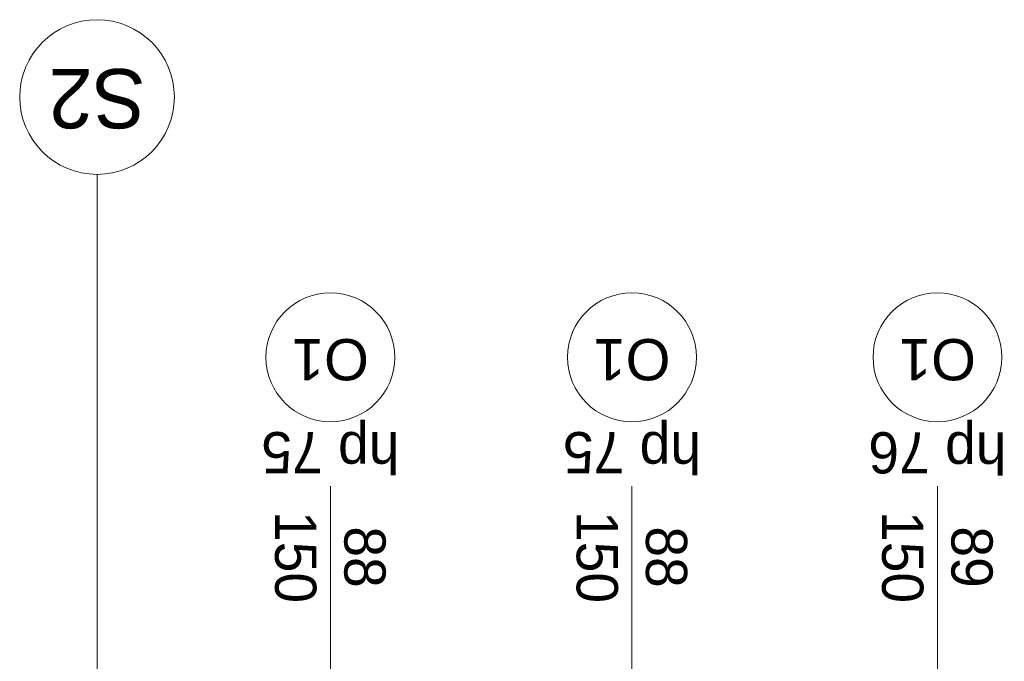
# Model space of a CAD drawing. Extents: x -438200 to -357500, y 15000 to 163871.
# Tile 48 of 148: x -429800 to -425981, y 82670 to 85159. Entities that reach past the tile are written whole.
import ezdxf

# ---------------------------------------------------------------- set-up
doc = ezdxf.new("R2010")
doc.units = 0
doc.header["$MEASUREMENT"] = 0
doc.layers.add('#podkład', color=252, linetype='Continuous')
doc.layers.add('Arch opisy', color=252, linetype='Continuous')
for name, color, linetype, lineweight in [('Arch opisy okien_Nr_Pióra__9', 252, 'Continuous', 13), ('Arch opisy_Nr_Pióra__1', 252, 'Continuous', 25), ('Arch opisy_Nr_Pióra__21', 252, 'Continuous', 9), ('Arch opisy_Nr_Pióra__9', 252, 'Continuous', 13), ('INWENT. OKNA_Nr_Pióra__21', 252, 'Continuous', 9), ('INWENT. OKNA_Nr_Pióra__5', 252, 'Continuous', 13)]:
    doc.layers.add(name, color=color, linetype=linetype, lineweight=lineweight)
doc.styles.add('GENERATED_STYLE_10', font='arial.ttf')
doc.styles.add('GENERATED_STYLE_5', font='txt')

# ---------------------------------------------------------------- blocks, each defined once
blk = doc.blocks.new('Linia_148', base_point=(-429500.3, 72292.6))
at = {"layer": 'Arch opisy_Nr_Pióra__21', "linetype": 'Continuous'}
blk.add_line((-429500.3, 72292.6), (-429500.3, 74372.4), dxfattribs=at)
blk.add_circle((-429500.3, 74672.4), 300, dxfattribs=at)
blk = doc.blocks.new('piętro')
at = {"layer": 'Arch opisy_Nr_Pióra__9', "color": 252, "linetype": 'Continuous'}
for centre in [(-428594.9, 66014.3), (-427424.9, 66014.3), (-426239.9, 66014.3)]:
    blk.add_circle(centre, 250, dxfattribs=at)
at = {"layer": 'INWENT. OKNA_Nr_Pióra__5', "color": 252, "linetype": 'Continuous'}
for p, q in [((-428594.9, 64604.3), (-428594.9, 65514.3)), ((-427424.9, 64604.3), (-427424.9, 65514.3)), ((-426239.9, 64604.3), (-426239.9, 65514.3))]:
    blk.add_line(p, q, dxfattribs=at)
at = {"layer": 'Arch opisy', "color": 252, "linetype": 'Continuous'}
blk.add_blockref('Linia_148', (-429500.3, 64644.3), dxfattribs=at)
at = {"layer": 'Arch opisy okien_Nr_Pióra__9', "color": 252, "linetype": 'Continuous', "char_height": 160, "attachment_point": 2, "rotation": 180, "style": 'GENERATED_STYLE_10'}
for insert in [(-428594.9, 65925.1), (-427424.9, 65925.1), (-426239.9, 65925.1)]:
    blk.add_mtext('{O1}', dxfattribs=dict(at, insert=insert))
at = {"layer": 'Arch opisy_Nr_Pióra__1', "color": 252, "linetype": 'Continuous', "insert": (-429500.3, 66902.7), "char_height": 230, "attachment_point": 2, "rotation": 180, "style": 'GENERATED_STYLE_5'}
blk.add_mtext('{S2}', dxfattribs=at)
at = {"layer": 'INWENT. OKNA_Nr_Pióra__21', "color": 252, "linetype": 'Continuous', "char_height": 160, "attachment_point": 2, "rotation": 180, "style": 'GENERATED_STYLE_5'}
for s, insert in [('{hp 75}', (-428594.9, 65564.3)), ('{hp 75}', (-427424.9, 65564.3)), ('{hp 76}', (-426239.9, 65563.6))]:
    blk.add_mtext(s, dxfattribs=dict(at, insert=insert))
at = {"layer": 'INWENT. OKNA_Nr_Pióra__21', "color": 252, "linetype": 'Continuous', "char_height": 160, "width": 709.227, "attachment_point": 2, "rotation": 270, "line_spacing_factor": 1.007581, "style": 'GENERATED_STYLE_5'}
for s, insert in [('{88\\P150}', (-428380.8, 65239.3)), ('{88\\P150}', (-427210.8, 65239.3)), ('{89\\P150}', (-426025.8, 65239.3))]:
    blk.add_mtext(s, dxfattribs=dict(at, insert=insert))

msp = doc.modelspace()

# ---------------------------------------------------------------- block references
at = {"layer": '#podkład', "color": 3, "lineweight": 50}
msp.add_blockref('piętro', (0, 17835.1), dxfattribs=at)

doc.saveas('drawing.dxf')
